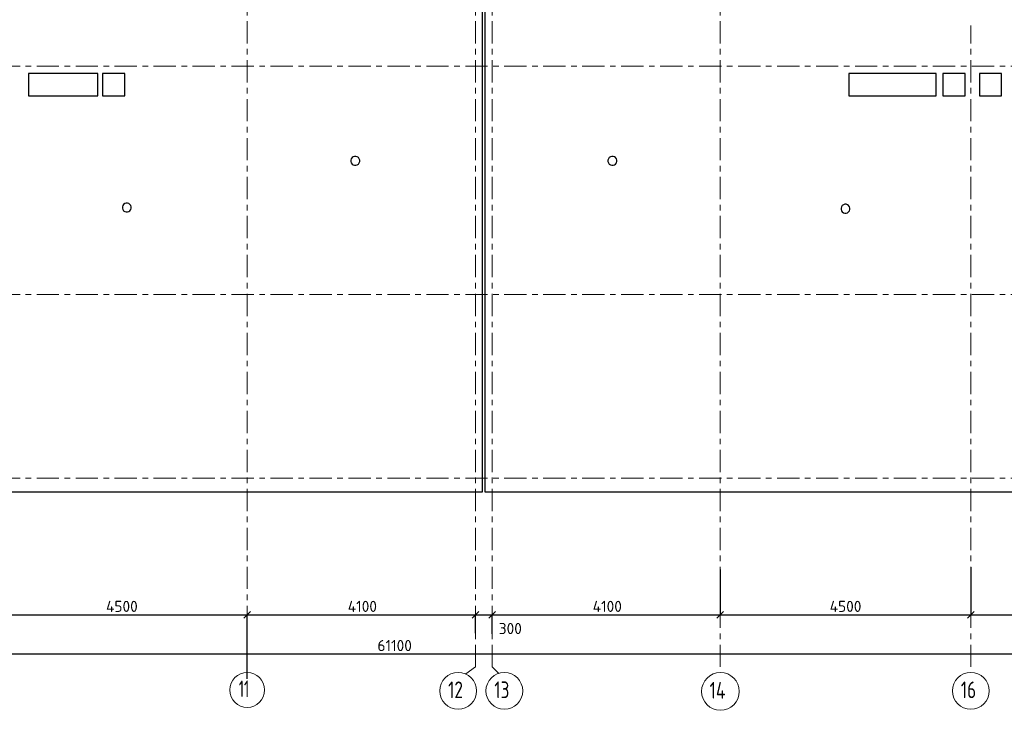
# Model space of a CAD drawing. Header units: metres. Extents: x -38 to 99, y -15 to 21.
# Tile 6 of 88: x 24 to 42, y -4 to 8. Entities that reach past the tile are written whole.
import ezdxf

# ---------------------------------------------------------------- set-up
doc = ezdxf.new("R2010")
doc.units = ezdxf.units.M
doc.header["$PDMODE"] = 65
doc.linetypes.add('______11', pattern=[0.5, 0.4, -0.05, 0, -0.05])
doc.linetypes.add('______5', pattern=[1.1, 0.8, -0.1, 0.1, -0.1])
for name, color, linetype, lineweight in [('XR$2$Осевая линия (1)', 7, '______5', 13), ('XR$2$Размерная линия (1)', 7, 'Continuous', 13), ('XR$4$Перекрытие (1)', 7, 'Continuous', 35)]:
    doc.layers.add(name, color=color, linetype=linetype, lineweight=lineweight)
doc.styles.add('ISOCPEUR', font='txt')
doc.dimstyles.new('DIMSTYLE_3', dxfattribs={"dimtxt": 0.2, "dimasz": 0.2, "dimexe": 0, "dimexo": 0, "dimgap": 0.1, "dimtad": 2, "dimdec": 0, "dimlfac": 1000, "dimrnd": 5, "dimzin": 12, "dimdsep": 46, "dimtxsty": 'ISOCPEUR', "dimblk1": 'ALL_ML_STRICH', "dimblk2": 'ALL_ML_STRICH', "dimsah": 1, "dimcen": 0, "dimclrd": 7, "dimclre": 256, "dimclrt": 7, "dimadec": 0, "dimazin": 0, "dimtfac": 1, "dimtdec": 0, "dimtix": 1, "dimtmove": 2, "dimatfit": 3, "dimfxl": 0, "dimtzin": 0, "dimlwd": 0, "dimlwe": -3, "dimarcsym": 0})
doc.dimstyles.new('DIMSTYLE_4', dxfattribs={"dimtxt": 0.2, "dimasz": 0.2, "dimexe": 0, "dimexo": 0, "dimgap": 0.1, "dimtad": 0, "dimdec": 0, "dimlfac": 1000, "dimrnd": 5, "dimzin": 12, "dimdsep": 46, "dimtxsty": 'ISOCPEUR', "dimblk1": 'ALL_ML_STRICH', "dimblk2": 'ALL_ML_STRICH', "dimsah": 1, "dimcen": 0, "dimclrd": 7, "dimclre": 256, "dimclrt": 7, "dimadec": 0, "dimazin": 0, "dimtfac": 1, "dimtdec": 0, "dimtix": 1, "dimtmove": 2, "dimatfit": 3, "dimfxl": 0, "dimtvp": 1.2, "dimtzin": 0, "dimlwd": 0, "dimlwe": -3, "dimarcsym": 0})

# ---------------------------------------------------------------- blocks, each defined once
blk = doc.blocks.new('ALL_ML_STRICH')
at = {"color": 0, "linetype": 'ByBlock', "lineweight": -2}
for p, q in [((-1, 0), (0.5, 0)), ((-0.3, -0.3), (0.3, 0.3)), ((0, -0.5), (0, 0.5))]:
    blk.add_line(p, q, dxfattribs=at)
blk = doc.blocks.new('*D12')
at = {"layer": 'DEFPOINTS', "color": 7, "linetype": 'Continuous', "lineweight": 13, "transparency": 33554687}
for p in [(0.5, -3.103), (0.5, -3.156), (61.6, -3.14)]:
    blk.add_point(p, dxfattribs=at)
at = {"layer": 'XR$2$Размерная линия (1)', "color": 9, "linetype": 'Continuous', "lineweight": -2, "true_color": 0xc7c7c7, "transparency": 33554687}
for p, q in [((0.5, -3.123), (0.5, -3.156)), ((61.6, -3.156), (61.6, -3.156))]:
    blk.add_line(p, q, dxfattribs=at)
at = {"layer": 'XR$2$Размерная линия (1)', "color": 7, "linetype": 'Continuous', "lineweight": -2, "transparency": 33554687}
blk.add_line((0.5, -3.156), (61.6, -3.156), dxfattribs=at)
at = {"layer": 'XR$2$Размерная линия (1)', "color": 7, "linetype": 'Continuous', "lineweight": 13, "transparency": 33554687, "xscale": 0.2, "yscale": 0.2, "zscale": 0.2, "rotation": 180}
blk.add_blockref('ALL_ML_STRICH', (0.5, -3.156), dxfattribs=at)
at = {"layer": 'XR$2$Размерная линия (1)', "color": 7, "linetype": 'Continuous', "lineweight": 13, "transparency": 33554687, "xscale": 0.2, "yscale": 0.2, "zscale": 0.2}
blk.add_blockref('ALL_ML_STRICH', (61.6, -3.156), dxfattribs=at)
at = {"layer": 'XR$2$Размерная линия (1)', "color": 7, "linetype": 'Continuous', "lineweight": 13, "transparency": 33554687, "insert": (31.1, -3.006), "char_height": 0.2, "width": 1, "attachment_point": 5, "style": 'ISOCPEUR'}
blk.add_mtext('\\A1;{61100}', dxfattribs=at)
blk = doc.blocks.new('*D18')
at = {"layer": 'DEFPOINTS', "color": 7, "linetype": 'Continuous', "lineweight": 13, "transparency": 33554687}
for p in [(23.95, -2.452), (23.95, -3.521), (28.45, -3.623)]:
    blk.add_point(p, dxfattribs=at)
at = {"layer": 'XR$2$Размерная линия (1)', "color": 9, "linetype": 'Continuous', "lineweight": -2, "true_color": 0xc7c7c7, "transparency": 33554687}
for p, q in [((23.95, -3.501), (23.95, -2.452)), ((28.45, -3.603), (28.45, -2.452))]:
    blk.add_line(p, q, dxfattribs=at)
at = {"layer": 'XR$2$Размерная линия (1)', "color": 7, "linetype": 'Continuous', "lineweight": -2, "transparency": 33554687}
blk.add_line((23.95, -2.452), (28.45, -2.452), dxfattribs=at)
at = {"layer": 'XR$2$Размерная линия (1)', "color": 7, "linetype": 'Continuous', "lineweight": 13, "transparency": 33554687, "xscale": 0.2, "yscale": 0.2, "zscale": 0.2, "rotation": 180}
blk.add_blockref('ALL_ML_STRICH', (23.95, -2.452), dxfattribs=at)
at = {"layer": 'XR$2$Размерная линия (1)', "color": 7, "linetype": 'Continuous', "lineweight": 13, "transparency": 33554687, "xscale": 0.2, "yscale": 0.2, "zscale": 0.2}
blk.add_blockref('ALL_ML_STRICH', (28.45, -2.452), dxfattribs=at)
at = {"layer": 'XR$2$Размерная линия (1)', "color": 7, "linetype": 'Continuous', "lineweight": 13, "transparency": 33554687, "insert": (26.2, -2.302), "char_height": 0.2, "width": 0.8, "attachment_point": 5, "style": 'ISOCPEUR'}
blk.add_mtext('\\A1;{4500}', dxfattribs=at)
blk = doc.blocks.new('*D19')
at = {"layer": 'DEFPOINTS', "color": 7, "linetype": 'Continuous', "lineweight": 13, "transparency": 33554687}
for p in [(28.45, -2.452), (32.55, -2.802), (28.45, -3.623)]:
    blk.add_point(p, dxfattribs=at)
at = {"layer": 'XR$2$Размерная линия (1)', "color": 9, "linetype": 'Continuous', "lineweight": -2, "true_color": 0xc7c7c7, "transparency": 33554687}
for p, q in [((28.45, -3.603), (28.45, -2.452)), ((32.55, -2.782), (32.55, -2.452))]:
    blk.add_line(p, q, dxfattribs=at)
at = {"layer": 'XR$2$Размерная линия (1)', "color": 7, "linetype": 'Continuous', "lineweight": -2, "transparency": 33554687}
blk.add_line((28.45, -2.452), (32.55, -2.452), dxfattribs=at)
at = {"layer": 'XR$2$Размерная линия (1)', "color": 7, "linetype": 'Continuous', "lineweight": 13, "transparency": 33554687, "xscale": 0.2, "yscale": 0.2, "zscale": 0.2, "rotation": 180}
blk.add_blockref('ALL_ML_STRICH', (28.45, -2.452), dxfattribs=at)
at = {"layer": 'XR$2$Размерная линия (1)', "color": 7, "linetype": 'Continuous', "lineweight": 13, "transparency": 33554687, "xscale": 0.2, "yscale": 0.2, "zscale": 0.2}
blk.add_blockref('ALL_ML_STRICH', (32.55, -2.452), dxfattribs=at)
at = {"layer": 'XR$2$Размерная линия (1)', "color": 7, "linetype": 'Continuous', "lineweight": 13, "transparency": 33554687, "insert": (30.52, -2.302), "char_height": 0.2, "width": 0.8, "attachment_point": 5, "style": 'ISOCPEUR'}
blk.add_mtext('\\A1;{4100}', dxfattribs=at)
blk = doc.blocks.new('*D20')
at = {"layer": 'DEFPOINTS', "color": 7, "linetype": 'Continuous', "lineweight": 13, "transparency": 33554687}
for p in [(32.55, -2.452), (32.55, -2.802), (32.85, -2.818)]:
    blk.add_point(p, dxfattribs=at)
at = {"layer": 'XR$2$Размерная линия (1)', "color": 9, "linetype": 'Continuous', "lineweight": -2, "true_color": 0xc7c7c7, "transparency": 33554687}
for p, q in [((32.55, -2.782), (32.55, -2.452)), ((32.85, -2.798), (32.85, -2.452))]:
    blk.add_line(p, q, dxfattribs=at)
at = {"layer": 'XR$2$Размерная линия (1)', "color": 7, "linetype": 'Continuous', "lineweight": -2, "transparency": 33554687}
blk.add_line((32.55, -2.452), (32.85, -2.452), dxfattribs=at)
at = {"layer": 'XR$2$Размерная линия (1)', "color": 7, "linetype": 'Continuous', "lineweight": 13, "transparency": 33554687, "xscale": 0.2, "yscale": 0.2, "zscale": 0.2, "rotation": 180}
blk.add_blockref('ALL_ML_STRICH', (32.55, -2.452), dxfattribs=at)
at = {"layer": 'XR$2$Размерная линия (1)', "color": 7, "linetype": 'Continuous', "lineweight": 13, "transparency": 33554687, "xscale": 0.2, "yscale": 0.2, "zscale": 0.2}
blk.add_blockref('ALL_ML_STRICH', (32.85, -2.452), dxfattribs=at)
at = {"layer": 'XR$2$Размерная линия (1)', "color": 7, "linetype": 'Continuous', "lineweight": 13, "transparency": 33554687, "insert": (33.178, -2.7), "char_height": 0.2, "width": 0.6, "attachment_point": 5, "style": 'ISOCPEUR'}
blk.add_mtext('\\A1;{300}', dxfattribs=at)
blk = doc.blocks.new('*D21')
at = {"layer": 'DEFPOINTS', "color": 7, "linetype": 'Continuous', "lineweight": 13, "transparency": 33554687}
for p in [(36.95, -1.617), (32.85, -2.452), (32.85, -2.818)]:
    blk.add_point(p, dxfattribs=at)
at = {"layer": 'XR$2$Размерная линия (1)', "color": 9, "linetype": 'Continuous', "lineweight": -2, "true_color": 0xc7c7c7, "transparency": 33554687}
for p, q in [((36.95, -1.637), (36.95, -2.452)), ((32.85, -2.798), (32.85, -2.452))]:
    blk.add_line(p, q, dxfattribs=at)
at = {"layer": 'XR$2$Размерная линия (1)', "color": 7, "linetype": 'Continuous', "lineweight": -2, "transparency": 33554687}
blk.add_line((32.85, -2.452), (36.95, -2.452), dxfattribs=at)
at = {"layer": 'XR$2$Размерная линия (1)', "color": 7, "linetype": 'Continuous', "lineweight": 13, "transparency": 33554687, "xscale": 0.2, "yscale": 0.2, "zscale": 0.2, "rotation": 180}
blk.add_blockref('ALL_ML_STRICH', (32.85, -2.452), dxfattribs=at)
at = {"layer": 'XR$2$Размерная линия (1)', "color": 7, "linetype": 'Continuous', "lineweight": 13, "transparency": 33554687, "xscale": 0.2, "yscale": 0.2, "zscale": 0.2}
blk.add_blockref('ALL_ML_STRICH', (36.95, -2.452), dxfattribs=at)
at = {"layer": 'XR$2$Размерная линия (1)', "color": 7, "linetype": 'Continuous', "lineweight": 13, "transparency": 33554687, "insert": (34.92, -2.302), "char_height": 0.2, "width": 0.8, "attachment_point": 5, "style": 'ISOCPEUR'}
blk.add_mtext('\\A1;{4100}', dxfattribs=at)
blk = doc.blocks.new('*D22')
at = {"layer": 'DEFPOINTS', "color": 7, "linetype": 'Continuous', "lineweight": 13, "transparency": 33554687}
for p in [(41.45, -1.575), (36.95, -1.617), (36.95, -2.452)]:
    blk.add_point(p, dxfattribs=at)
at = {"layer": 'XR$2$Размерная линия (1)', "color": 9, "linetype": 'Continuous', "lineweight": -2, "true_color": 0xc7c7c7, "transparency": 33554687}
for p, q in [((36.95, -1.637), (36.95, -2.452)), ((41.45, -1.595), (41.45, -2.452))]:
    blk.add_line(p, q, dxfattribs=at)
at = {"layer": 'XR$2$Размерная линия (1)', "color": 7, "linetype": 'Continuous', "lineweight": -2, "transparency": 33554687}
blk.add_line((36.95, -2.452), (41.45, -2.452), dxfattribs=at)
at = {"layer": 'XR$2$Размерная линия (1)', "color": 7, "linetype": 'Continuous', "lineweight": 13, "transparency": 33554687, "xscale": 0.2, "yscale": 0.2, "zscale": 0.2, "rotation": 180}
blk.add_blockref('ALL_ML_STRICH', (36.95, -2.452), dxfattribs=at)
at = {"layer": 'XR$2$Размерная линия (1)', "color": 7, "linetype": 'Continuous', "lineweight": 13, "transparency": 33554687, "xscale": 0.2, "yscale": 0.2, "zscale": 0.2}
blk.add_blockref('ALL_ML_STRICH', (41.45, -2.452), dxfattribs=at)
at = {"layer": 'XR$2$Размерная линия (1)', "color": 7, "linetype": 'Continuous', "lineweight": 13, "transparency": 33554687, "insert": (39.2, -2.302), "char_height": 0.2, "width": 0.8, "attachment_point": 5, "style": 'ISOCPEUR'}
blk.add_mtext('\\A1;{4500}', dxfattribs=at)
blk = doc.blocks.new('*D23')
at = {"layer": 'DEFPOINTS', "color": 7, "linetype": 'Continuous', "lineweight": 13, "transparency": 33554687}
for p in [(41.45, -1.575), (48.15, -1.606), (41.45, -2.452)]:
    blk.add_point(p, dxfattribs=at)
at = {"layer": 'XR$2$Размерная линия (1)', "color": 9, "linetype": 'Continuous', "lineweight": -2, "true_color": 0xc7c7c7, "transparency": 33554687}
for p, q in [((41.45, -1.595), (41.45, -2.452)), ((48.15, -1.626), (48.15, -2.452))]:
    blk.add_line(p, q, dxfattribs=at)
at = {"layer": 'XR$2$Размерная линия (1)', "color": 7, "linetype": 'Continuous', "lineweight": -2, "transparency": 33554687}
blk.add_line((41.45, -2.452), (48.15, -2.452), dxfattribs=at)
at = {"layer": 'XR$2$Размерная линия (1)', "color": 7, "linetype": 'Continuous', "lineweight": 13, "transparency": 33554687, "xscale": 0.2, "yscale": 0.2, "zscale": 0.2, "rotation": 180}
blk.add_blockref('ALL_ML_STRICH', (41.45, -2.452), dxfattribs=at)
at = {"layer": 'XR$2$Размерная линия (1)', "color": 7, "linetype": 'Continuous', "lineweight": 13, "transparency": 33554687, "xscale": 0.2, "yscale": 0.2, "zscale": 0.2}
blk.add_blockref('ALL_ML_STRICH', (48.15, -2.452), dxfattribs=at)
at = {"layer": 'XR$2$Размерная линия (1)', "color": 7, "linetype": 'Continuous', "lineweight": 13, "transparency": 33554687, "insert": (44.81, -2.302), "char_height": 0.2, "width": 0.8, "attachment_point": 5, "style": 'ISOCPEUR'}
blk.add_mtext('\\A1;{6700}', dxfattribs=at)

msp = doc.modelspace()

# ---------------------------------------------------------------- linework, layer by layer
at = {"layer": 'XR$2$Осевая линия (1)', "color": 253, "linetype": '______11', "lineweight": 13, "true_color": 0xa0a0a0, "transparency": 33554687}
for p, q in [((32.55, -3.39), (32.55, 19.78)), ((32.85, -3.39), (32.85, 19.78)), ((28.45, -3.39), (28.45, 8.92)), ((36.95, -3.39), (36.95, 8.76)), ((41.45, -3.39), (41.45, 8.13)), ((-2.63, 7.4), (62.6, 7.4)), ((-2.63, 3.3), (62.6, 3.3)), ((-2.63, 0), (62.6, 0)), ((32.3812, -3.5157), (32.55, -3.39)), ((32.85, -3.39), (32.9702, -3.5102))]:
    msp.add_line(p, q, dxfattribs=at)
at = {"layer": 'XR$2$Осевая линия (1)', "color": 7, "linetype": 'Continuous', "lineweight": 13, "transparency": 33554687}
for centre, radius in [((28.4509, -3.8029), 0.3134), ((32.2404, -3.8199), 0.3304), ((33.0704, -3.8199), 0.3304), ((36.9521, -3.8291), 0.3396), ((41.4504, -3.8199), 0.3304)]:
    msp.add_circle(centre, radius, dxfattribs=at)
at = {"layer": 'XR$4$Перекрытие (1)', "color": 7, "linetype": 'Continuous', "lineweight": 25, "transparency": 33554687}
for p, q in [((32.675, 16.6502), (32.675, -0.25)), ((32.725, -0.2498), (32.725, 16.6502)), ((24.52, 7.2702), (24.52, 6.8702)), ((25.77, 7.2702), (24.52, 7.2702)), ((25.77, 6.8702), (25.77, 7.2702)), ((25.8501, 7.2702), (25.8501, 6.8702)), ((26.2501, 7.2702), (25.8501, 7.2702)), ((26.2501, 6.8702), (26.2501, 7.2702)), ((39.26, 7.2702), (39.26, 6.8702)), ((40.83, 7.2702), (39.26, 7.2702)), ((40.83, 6.8702), (40.83, 7.2702)), ((40.9501, 7.2702), (40.9501, 6.8702)), ((41.3501, 7.2702), (40.9501, 7.2702)), ((41.3501, 6.8702), (41.3501, 7.2702)), ((41.6039, 7.2702), (41.6039, 6.8702)), ((42.0039, 7.2702), (41.6039, 7.2702)), ((42.0039, 6.8702), (42.0039, 7.2702)), ((24.52, 6.8702), (25.77, 6.8702)), ((25.8501, 6.8702), (26.2501, 6.8702)), ((39.26, 6.8702), (40.83, 6.8702)), ((40.9501, 6.8702), (41.3501, 6.8702)), ((41.6039, 6.8702), (42.0039, 6.8702)), ((30.3201, 5.7369), (30.3123, 5.7129)), ((30.3123, 5.7129), (30.3123, 5.6876)), ((30.3123, 5.6876), (30.3201, 5.6636)), ((30.3349, 5.7573), (30.3201, 5.7369)), ((30.3201, 5.6636), (30.3349, 5.6432)), ((30.3553, 5.7721), (30.3349, 5.7573)), ((30.3793, 5.7799), (30.3553, 5.7721)), ((30.4046, 5.7799), (30.3793, 5.7799)), ((30.4286, 5.7721), (30.4046, 5.7799)), ((30.449, 5.7573), (30.4286, 5.7721)), ((30.4638, 5.7369), (30.449, 5.7573)), ((30.449, 5.6432), (30.4638, 5.6636)), ((30.4716, 5.7129), (30.4638, 5.7369)), ((30.4638, 5.6636), (30.4716, 5.6876)), ((30.4716, 5.6876), (30.4716, 5.7129)), ((34.9403, 5.7369), (34.9325, 5.7129)), ((34.9325, 5.7129), (34.9325, 5.6876)), ((34.9325, 5.6876), (34.9403, 5.6636)), ((34.9551, 5.7573), (34.9403, 5.7369)), ((34.9403, 5.6636), (34.9551, 5.6432)), ((34.9755, 5.7721), (34.9551, 5.7573)), ((34.9995, 5.7799), (34.9755, 5.7721)), ((35.0248, 5.7799), (34.9995, 5.7799)), ((35.0488, 5.7721), (35.0248, 5.7799)), ((35.0692, 5.7573), (35.0488, 5.7721)), ((35.084, 5.7369), (35.0692, 5.7573)), ((35.0692, 5.6432), (35.084, 5.6636)), ((35.0918, 5.7129), (35.084, 5.7369)), ((35.084, 5.6636), (35.0918, 5.6876)), ((35.0918, 5.6876), (35.0918, 5.7129)), ((30.3349, 5.6432), (30.3553, 5.6284)), ((30.3553, 5.6284), (30.3793, 5.6206)), ((30.3793, 5.6206), (30.4046, 5.6206)), ((30.4046, 5.6206), (30.4286, 5.6284)), ((30.4286, 5.6284), (30.449, 5.6432)), ((34.9551, 5.6432), (34.9755, 5.6284)), ((34.9755, 5.6284), (34.9995, 5.6206)), ((34.9995, 5.6206), (35.0248, 5.6206)), ((35.0248, 5.6206), (35.0488, 5.6284)), ((35.0488, 5.6284), (35.0692, 5.6432)), ((26.2162, 4.8976), (26.2084, 4.8736)), ((26.2084, 4.8736), (26.2084, 4.8483)), ((26.2084, 4.8483), (26.2162, 4.8243)), ((26.231, 4.918), (26.2162, 4.8976)), ((26.2162, 4.8243), (26.231, 4.8039)), ((26.2514, 4.9328), (26.231, 4.918)), ((26.231, 4.8039), (26.2514, 4.7891)), ((26.2754, 4.9406), (26.2514, 4.9328)), ((26.2514, 4.7891), (26.2754, 4.7813)), ((26.3006, 4.9406), (26.2754, 4.9406)), ((26.2754, 4.7813), (26.3006, 4.7813)), ((26.3246, 4.9328), (26.3006, 4.9406)), ((26.3006, 4.7813), (26.3246, 4.7891)), ((26.3451, 4.918), (26.3246, 4.9328)), ((26.3246, 4.7891), (26.3451, 4.8039)), ((26.3599, 4.8976), (26.3451, 4.918)), ((26.3451, 4.8039), (26.3599, 4.8243)), ((26.3677, 4.8736), (26.3599, 4.8976)), ((26.3599, 4.8243), (26.3677, 4.8483)), ((26.3677, 4.8483), (26.3677, 4.8736)), ((39.1262, 4.8766), (39.1184, 4.8526)), ((39.1184, 4.8526), (39.1184, 4.8273)), ((39.1184, 4.8273), (39.1262, 4.8033)), ((39.141, 4.897), (39.1262, 4.8766)), ((39.1262, 4.8033), (39.141, 4.7829)), ((39.1614, 4.9118), (39.141, 4.897)), ((39.141, 4.7829), (39.1614, 4.7681)), ((39.1854, 4.9196), (39.1614, 4.9118)), ((39.2106, 4.9196), (39.1854, 4.9196)), ((39.2346, 4.9118), (39.2106, 4.9196)), ((39.2551, 4.897), (39.2346, 4.9118)), ((39.2346, 4.7681), (39.2551, 4.7829)), ((39.2699, 4.8766), (39.2551, 4.897)), ((39.2551, 4.7829), (39.2699, 4.8033)), ((39.2777, 4.8526), (39.2699, 4.8766)), ((39.2699, 4.8033), (39.2777, 4.8273)), ((39.2777, 4.8273), (39.2777, 4.8526)), ((39.1614, 4.7681), (39.1854, 4.7603)), ((39.1854, 4.7603), (39.2106, 4.7603)), ((39.2106, 4.7603), (39.2346, 4.7681)), ((32.675, -0.25), (19.55, -0.2498)), ((61.85, -0.2498), (32.725, -0.2498))]:
    msp.add_line(p, q, dxfattribs=at)

# ---------------------------------------------------------------- texts
at = {"layer": 'XR$2$Осевая линия (1)', "color": 7, "linetype": 'Continuous', "lineweight": 13, "transparency": 33554687, "char_height": 0.3, "attachment_point": 7, "style": 'ISOCPEUR'}
for s, insert, width in [('\\W0.62;11', (28.3009, -3.9334), 0.39375), ('\\W0.75;12', (32.0604, -3.9504), 0.472281), ('\\W0.75;13', (32.8904, -3.9504), 0.472281), ('\\W0.76;14', (36.7571, -3.9596), 0.504562), ('\\W0.75;16', (41.2704, -3.9504), 0.472281)]:
    msp.add_mtext(s, dxfattribs=dict(at, insert=insert, width=width))

# ---------------------------------------------------------------- dimensions: what is measured, and where the dimension line sits
at = {"layer": 'XR$2$Размерная линия (1)', "color": 7, "linetype": 'Continuous', "lineweight": 13, "transparency": 33554687}
for base, p1, p2, dimstyle, picture, middle in [((41.45, -2.452), (36.95, -1.6372), (41.45, -1.5948), 'DIMSTYLE_3', '*D22', (39.2, -2.302)), ((48.15, -2.452), (41.45, -1.5948), (48.15, -1.6259), 'DIMSTYLE_3', '*D23', (44.81, -2.302)), ((36.95, -2.452), (32.85, -2.7982), (36.95, -1.6372), 'DIMSTYLE_3', '*D21', (34.92, -2.302)), ((28.45, -2.452), (23.95, -3.5008), (28.45, -3.6033), 'DIMSTYLE_3', '*D18', (26.2, -2.302)), ((32.55, -2.452), (28.45, -3.6033), (32.55, -2.7816), 'DIMSTYLE_3', '*D19', (30.52, -2.302)), ((32.85, -2.452), (32.55, -2.7816), (32.85, -2.7982), 'DIMSTYLE_4', '*D20', (33.1784, -2.6996)), ((61.6, -3.1563), (0.5, -3.1233), (61.6, -3.1563), 'DIMSTYLE_3', '*D12', (31.1, -3.0063))]:
    dim = msp.add_linear_dim(base=base, p1=p1, p2=p2, dimstyle=dimstyle, override={"dimpost": '<>', "dimclrd": 7, "dimclre": 9, "dimclrt": 7, "dimlwd": 0, "dimlwe": 65533}, dxfattribs=at)
    dim.commit()
    dim.dimension.update_dxf_attribs({"geometry": picture, "text_midpoint": middle, "dimtype": 160})

doc.saveas('drawing.dxf')
